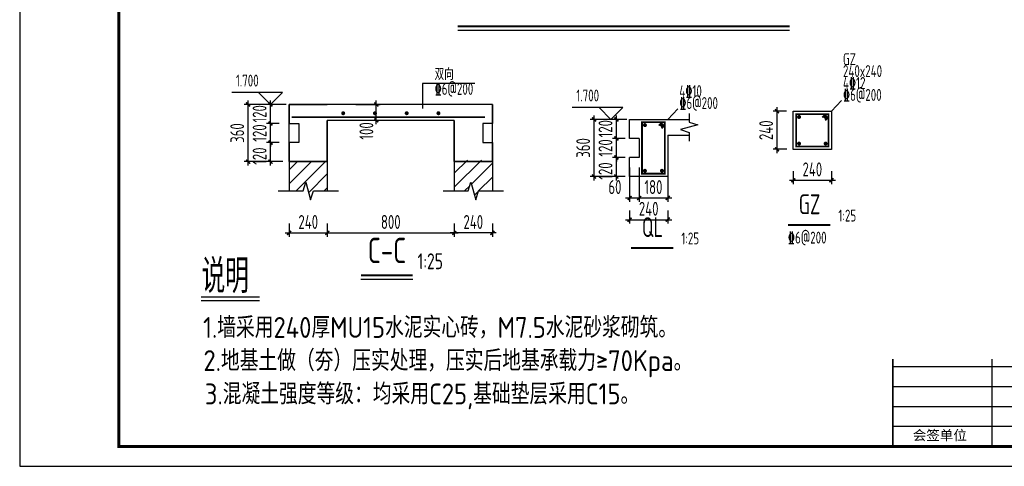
# Model space of a CAD drawing. Extents: x 4550910 to 19796140, y 148416 to 4611575.
# Tile 8 of 49: x 9731311 to 9756121, y 2004592 to 2015835. Entities that reach past the tile are written whole.
import ezdxf
from ezdxf.enums import TextEntityAlignment as Align

# ---------------------------------------------------------------- set-up
doc = ezdxf.new("R2010")
doc.units = 0
doc.header["$LTSCALE"] = 1000
doc.layers.get('0').update_dxf_attribs({"linetype": 'CONTINUOUS'})
doc.layers.get('Defpoints').update_dxf_attribs({"linetype": 'CONTINUOUS'})
for name, color, linetype in [('1', 4, 'CONTINUOUS'), ('DIM', 3, 'CONTINUOUS'), ('NUM', 7, 'CONTINUOUS'), ('PUB_HATCH', 8, 'CONTINUOUS'), ('REIN', 1, 'CONTINUOUS'), ('TEXT', 7, 'CONTINUOUS'), ('THICK', 6, 'CONTINUOUS'), ('THIN', 7, 'CONTINUOUS'), ('图框', 7, 'CONTINUOUS')]:
    doc.layers.add(name, color=color, linetype=linetype)
doc.styles.add('ST', font='SimSun.ttf')
doc.styles.add('TSSD_Dimension', font='Tssdeng.shx', dxfattribs={"width": 0.7, "bigfont": 'hztxt.shx'})
doc.styles.add('TSSD_Label', font='Tssdeng.shx', dxfattribs={"width": 0.7, "bigfont": 'hztxt.shx'})
doc.styles.add('TSSD_Norm', font='Tssdeng.shx', dxfattribs={"bigfont": 'hztxt.shx'})
doc.styles.add('TSSD_Rein', font='Tssdeng.shx', dxfattribs={"width": 0.7, "bigfont": 'hztxt.shx'})
doc.dimstyles.new('TSSD_25_100', dxfattribs={"dimtxt": 350, "dimasz": 100, "dimexe": 100, "dimexo": 250, "dimgap": 100, "dimtad": 1, "dimdec": 0, "dimlfac": 0.25, "dimzin": 0, "dimdsep": 46, "dimtxsty": 'TSSD_Dimension', "dimblk": 'ARCHTICK', "dimblk1": 'ARCHTICK', "dimblk2": 'ARCHTICK', "dimcen": 0, "dimdle": 100, "dimclrt": 7, "dimadec": 0, "dimazin": 0, "dimtfac": 1, "dimtdec": 0, "dimtix": 1, "dimtmove": 2, "dimatfit": 3, "dimfxl": 0, "dimtolj": 1, "dimtzin": 0, "dimarcsym": 0})
pattern_1 = [(45, (9502079.52, 1916394), (-176.77677, 176.77677), [])]

# ---------------------------------------------------------------- blocks, each defined once
blk = doc.blocks.new('_ArchTick')
at = {"color": 0, "linetype": 'ByBlock', "const_width": 0.4}
blk.add_lwpolyline([(-0.5, -0.5), (0.5, 0.5)], dxfattribs=at)
blk = doc.blocks.new('*D428')
at = {"layer": 'Defpoints', "color": 0, "transparency": 16777216}
for p in [(9750804, 2012275), (9751764, 2012275), (9751764, 2011792)]:
    blk.add_point(p, dxfattribs=at)
at = {"layer": 'DIM', "color": 0, "lineweight": -2, "transparency": 16777216}
for p, q in [((9750704, 2011792), (9751864, 2011792)), ((9750804, 2012025), (9750804, 2011692)), ((9751764, 2012025), (9751764, 2011692))]:
    blk.add_line(p, q, dxfattribs=at)
at = {"layer": 'DIM', "color": 0, "lineweight": -2, "transparency": 16777216, "xscale": 100, "yscale": 100, "zscale": 100, "rotation": 180}
blk.add_blockref('_ArchTick', (9750804, 2011792), dxfattribs=at)
at = {"layer": 'DIM', "color": 0, "lineweight": -2, "transparency": 16777216, "xscale": 100, "yscale": 100, "zscale": 100}
blk.add_blockref('_ArchTick', (9751764, 2011792), dxfattribs=at)
at = {"layer": 'DIM', "color": 7, "transparency": 16777216, "insert": (9751284, 2012067), "char_height": 350, "attachment_point": 5, "style": 'TSSD_Dimension'}
blk.add_mtext('\\A1;240', dxfattribs=at)
blk = doc.blocks.new('*D429')
at = {"layer": 'Defpoints', "color": 0, "transparency": 16777216}
for p in [(9750394, 2013532), (9750880, 2013532), (9750894, 2012572)]:
    blk.add_point(p, dxfattribs=at)
at = {"layer": 'DIM', "color": 0, "lineweight": -2, "transparency": 16777216}
for p, q in [((9750630, 2013532), (9750294, 2013532)), ((9750394, 2012472), (9750394, 2013632)), ((9750644, 2012572), (9750294, 2012572))]:
    blk.add_line(p, q, dxfattribs=at)
at = {"layer": 'DIM', "color": 0, "lineweight": -2, "transparency": 16777216, "xscale": 100, "yscale": 100, "zscale": 100}
for p, rotation in [((9750394, 2013532), 90), ((9750394, 2012572), 270)]:
    blk.add_blockref('_ArchTick', p, dxfattribs=dict(at, rotation=rotation))
at = {"layer": 'DIM', "color": 7, "transparency": 16777216, "insert": (9750119, 2013052), "char_height": 350, "attachment_point": 5, "rotation": 90, "style": 'TSSD_Dimension'}
blk.add_mtext('\\A1;240', dxfattribs=at)
blk = doc.blocks.new('*D430')
at = {"layer": 'Defpoints', "color": 0, "transparency": 16777216}
for p in [(9738102, 2010951), (9739062, 2010951), (9739062, 2010468)]:
    blk.add_point(p, dxfattribs=at)
at = {"layer": 'DIM', "color": 0, "lineweight": -2, "transparency": 16777216}
for p, q in [((9738102, 2010701), (9738102, 2010368)), ((9739062, 2010701), (9739062, 2010368)), ((9738002, 2010468), (9739162, 2010468))]:
    blk.add_line(p, q, dxfattribs=at)
at = {"layer": 'DIM', "color": 0, "lineweight": -2, "transparency": 16777216, "xscale": 100, "yscale": 100, "zscale": 100, "rotation": 180}
blk.add_blockref('_ArchTick', (9738102, 2010468), dxfattribs=at)
at = {"layer": 'DIM', "color": 0, "lineweight": -2, "transparency": 16777216, "xscale": 100, "yscale": 100, "zscale": 100}
blk.add_blockref('_ArchTick', (9739062, 2010468), dxfattribs=at)
at = {"layer": 'DIM', "color": 7, "transparency": 16777216, "insert": (9738582, 2010743), "char_height": 350, "attachment_point": 5, "style": 'TSSD_Dimension'}
blk.add_mtext('\\A1;240', dxfattribs=at)
blk = doc.blocks.new('*D431')
at = {"layer": 'Defpoints', "color": 0, "transparency": 16777216}
for p in [(9737068, 2013702), (9738178, 2013702), (9738192, 2012262)]:
    blk.add_point(p, dxfattribs=at)
at = {"layer": 'DIM', "color": 0, "lineweight": -2, "transparency": 16777216}
for p, q in [((9737068, 2012162), (9737068, 2013802)), ((9737928, 2013702), (9736968, 2013702)), ((9737942, 2012262), (9736968, 2012262))]:
    blk.add_line(p, q, dxfattribs=at)
at = {"layer": 'DIM', "color": 0, "lineweight": -2, "transparency": 16777216, "xscale": 100, "yscale": 100, "zscale": 100}
for p, rotation in [((9737068, 2013702), 90), ((9737068, 2012262), 270)]:
    blk.add_blockref('_ArchTick', p, dxfattribs=dict(at, rotation=rotation))
at = {"layer": 'DIM', "color": 7, "transparency": 16777216, "insert": (9736793, 2012982), "char_height": 350, "attachment_point": 5, "rotation": 90, "style": 'TSSD_Dimension'}
blk.add_mtext('\\A1;360', dxfattribs=at)
blk = doc.blocks.new('*D432')
at = {"layer": 'Defpoints', "color": 0, "transparency": 16777216}
for p in [(9742261, 2010951), (9743221, 2010951), (9742261, 2010468)]:
    blk.add_point(p, dxfattribs=at)
at = {"layer": 'DIM', "color": 0, "lineweight": -2, "transparency": 16777216}
for p, q in [((9742261, 2010701), (9742261, 2010368)), ((9743221, 2010701), (9743221, 2010368)), ((9743321, 2010468), (9742161, 2010468))]:
    blk.add_line(p, q, dxfattribs=at)
at = {"layer": 'DIM', "color": 0, "lineweight": -2, "transparency": 16777216, "xscale": 100, "yscale": 100, "zscale": 100, "rotation": 180}
blk.add_blockref('_ArchTick', (9742261, 2010468), dxfattribs=at)
at = {"layer": 'DIM', "color": 0, "lineweight": -2, "transparency": 16777216, "xscale": 100, "yscale": 100, "zscale": 100}
blk.add_blockref('_ArchTick', (9743221, 2010468), dxfattribs=at)
at = {"layer": 'DIM', "color": 7, "transparency": 16777216, "insert": (9742741, 2010743), "char_height": 350, "attachment_point": 5, "style": 'TSSD_Dimension'}
blk.add_mtext('\\A1;240', dxfattribs=at)
blk = doc.blocks.new('*D433')
at = {"layer": 'Defpoints', "color": 0, "transparency": 16777216}
for p in [(9739062, 2010951), (9742261, 2010951), (9742261, 2010468)]:
    blk.add_point(p, dxfattribs=at)
at = {"layer": 'DIM', "color": 0, "lineweight": -2, "transparency": 16777216}
for p, q in [((9739062, 2010701), (9739062, 2010368)), ((9742261, 2010701), (9742261, 2010368)), ((9738962, 2010468), (9742361, 2010468))]:
    blk.add_line(p, q, dxfattribs=at)
at = {"layer": 'DIM', "color": 0, "lineweight": -2, "transparency": 16777216, "xscale": 100, "yscale": 100, "zscale": 100, "rotation": 180}
blk.add_blockref('_ArchTick', (9739062, 2010468), dxfattribs=at)
at = {"layer": 'DIM', "color": 0, "lineweight": -2, "transparency": 16777216, "xscale": 100, "yscale": 100, "zscale": 100}
blk.add_blockref('_ArchTick', (9742261, 2010468), dxfattribs=at)
at = {"layer": 'DIM', "color": 7, "transparency": 16777216, "insert": (9740661, 2010743), "char_height": 350, "attachment_point": 5, "style": 'TSSD_Dimension'}
blk.add_mtext('\\A1;800', dxfattribs=at)
blk = doc.blocks.new('*D434')
at = {"layer": 'Defpoints', "color": 0, "transparency": 16777216}
for p in [(9739535, 2013702), (9740297, 2013702), (9739535, 2013302)]:
    blk.add_point(p, dxfattribs=at)
at = {"layer": 'DIM', "color": 0, "lineweight": -2, "transparency": 16777216}
for p, q in [((9740297, 2013202), (9740297, 2013802)), ((9739785, 2013702), (9740397, 2013702)), ((9739785, 2013302), (9740397, 2013302))]:
    blk.add_line(p, q, dxfattribs=at)
at = {"layer": 'DIM', "color": 0, "lineweight": -2, "transparency": 16777216, "xscale": 100, "yscale": 100, "zscale": 100}
for p, rotation in [((9740297, 2013702), 90), ((9740297, 2013302), 270)]:
    blk.add_blockref('_ArchTick', p, dxfattribs=dict(at, rotation=rotation))
at = {"layer": 'DIM', "color": 7, "transparency": 16777216, "insert": (9740047, 2013036), "char_height": 350, "attachment_point": 5, "rotation": 90, "style": 'TSSD_Dimension'}
blk.add_mtext('\\A1;100', dxfattribs=at)
blk = doc.blocks.new('*D437')
at = {"layer": 'Defpoints', "color": 0, "transparency": 16777216}
for p in [(9737631, 2012742), (9738102, 2012742), (9738102, 2012262)]:
    blk.add_point(p, dxfattribs=at)
at = {"layer": 'DIM', "color": 0, "lineweight": -2, "transparency": 16777216}
for p, q in [((9737631, 2012162), (9737631, 2012842)), ((9737852, 2012742), (9737531, 2012742)), ((9737852, 2012262), (9737531, 2012262))]:
    blk.add_line(p, q, dxfattribs=at)
at = {"layer": 'DIM', "color": 0, "lineweight": -2, "transparency": 16777216, "xscale": 100, "yscale": 100, "zscale": 100}
for p, rotation in [((9737631, 2012742), 90), ((9737631, 2012262), 270)]:
    blk.add_blockref('_ArchTick', p, dxfattribs=dict(at, rotation=rotation))
at = {"layer": 'DIM', "color": 7, "transparency": 16777216, "insert": (9737356, 2012400), "char_height": 350, "attachment_point": 5, "rotation": 90, "style": 'TSSD_Dimension'}
blk.add_mtext('\\A1;120', dxfattribs=at)
blk = doc.blocks.new('*D438')
at = {"layer": 'Defpoints', "color": 0, "transparency": 16777216}
for p in [(9737631, 2013222), (9738102, 2013222), (9738102, 2012742)]:
    blk.add_point(p, dxfattribs=at)
at = {"layer": 'DIM', "color": 0, "lineweight": -2, "transparency": 16777216}
for p, q in [((9737631, 2013222), (9737631, 2013322)), ((9737852, 2013222), (9737531, 2013222)), ((9737631, 2012742), (9737631, 2013222)), ((9737852, 2012742), (9737531, 2012742)), ((9737631, 2012742), (9737631, 2012642))]:
    blk.add_line(p, q, dxfattribs=at)
at = {"layer": 'DIM', "color": 0, "lineweight": -2, "transparency": 16777216, "xscale": 100, "yscale": 100, "zscale": 100}
for p, rotation in [((9737631, 2013222), 270), ((9737631, 2012742), 90)]:
    blk.add_blockref('_ArchTick', p, dxfattribs=dict(at, rotation=rotation))
at = {"layer": 'DIM', "color": 7, "transparency": 16777216, "insert": (9737356, 2012982), "char_height": 350, "attachment_point": 5, "rotation": 90, "style": 'TSSD_Dimension'}
blk.add_mtext('\\A1;120', dxfattribs=at)
blk = doc.blocks.new('*D439')
at = {"layer": 'Defpoints', "color": 0, "transparency": 16777216}
for p in [(9737631, 2013702), (9738102, 2013702), (9738102, 2013222)]:
    blk.add_point(p, dxfattribs=at)
at = {"layer": 'DIM', "color": 0, "lineweight": -2, "transparency": 16777216}
for p, q in [((9737631, 2013122), (9737631, 2013802)), ((9737852, 2013702), (9737531, 2013702)), ((9737852, 2013222), (9737531, 2013222))]:
    blk.add_line(p, q, dxfattribs=at)
at = {"layer": 'DIM', "color": 0, "lineweight": -2, "transparency": 16777216, "xscale": 100, "yscale": 100, "zscale": 100}
for p, rotation in [((9737631, 2013702), 90), ((9737631, 2013222), 270)]:
    blk.add_blockref('_ArchTick', p, dxfattribs=dict(at, rotation=rotation))
at = {"layer": 'DIM', "color": 7, "transparency": 16777216, "insert": (9737356, 2013466), "char_height": 350, "attachment_point": 5, "rotation": 90, "style": 'TSSD_Dimension'}
blk.add_mtext('\\A1;120', dxfattribs=at)
blk = doc.blocks.new('*D440')
at = {"layer": 'Defpoints', "color": 0, "transparency": 16777216}
for p in [(9746680, 2011284), (9747640, 2011284), (9747640, 2010801)]:
    blk.add_point(p, dxfattribs=at)
at = {"layer": 'DIM', "color": 0, "lineweight": -2, "transparency": 16777216}
for p, q in [((9746580, 2010801), (9747740, 2010801)), ((9746680, 2011034), (9746680, 2010701)), ((9747640, 2011034), (9747640, 2010701))]:
    blk.add_line(p, q, dxfattribs=at)
at = {"layer": 'DIM', "color": 0, "lineweight": -2, "transparency": 16777216, "xscale": 100, "yscale": 100, "zscale": 100, "rotation": 180}
blk.add_blockref('_ArchTick', (9746680, 2010801), dxfattribs=at)
at = {"layer": 'DIM', "color": 0, "lineweight": -2, "transparency": 16777216, "xscale": 100, "yscale": 100, "zscale": 100}
blk.add_blockref('_ArchTick', (9747640, 2010801), dxfattribs=at)
at = {"layer": 'DIM', "color": 7, "transparency": 16777216, "insert": (9747160, 2011076), "char_height": 350, "attachment_point": 5, "style": 'TSSD_Dimension'}
blk.add_mtext('\\A1;240', dxfattribs=at)
blk = doc.blocks.new('*D441')
at = {"layer": 'Defpoints', "color": 0, "transparency": 16777216}
for p in [(9745784, 2013327), (9746756, 2013327), (9746770, 2011887)]:
    blk.add_point(p, dxfattribs=at)
at = {"layer": 'DIM', "color": 0, "lineweight": -2, "transparency": 16777216}
for p, q in [((9746506, 2013327), (9745684, 2013327)), ((9745784, 2011787), (9745784, 2013427)), ((9746520, 2011887), (9745684, 2011887))]:
    blk.add_line(p, q, dxfattribs=at)
at = {"layer": 'DIM', "color": 0, "lineweight": -2, "transparency": 16777216, "xscale": 100, "yscale": 100, "zscale": 100}
for p, rotation in [((9745784, 2013327), 90), ((9745784, 2011887), 270)]:
    blk.add_blockref('_ArchTick', p, dxfattribs=dict(at, rotation=rotation))
at = {"layer": 'DIM', "color": 7, "transparency": 16777216, "insert": (9745509, 2012607), "char_height": 350, "attachment_point": 5, "rotation": 90, "style": 'TSSD_Dimension'}
blk.add_mtext('\\A1;360', dxfattribs=at)
blk = doc.blocks.new('*D442')
at = {"layer": 'Defpoints', "color": 0, "transparency": 16777216}
for p in [(9746680, 2012367), (9746920, 2012367), (9746920, 2011347)]:
    blk.add_point(p, dxfattribs=at)
at = {"layer": 'DIM', "color": 0, "lineweight": -2, "transparency": 16777216}
for p, q in [((9746680, 2012117), (9746680, 2011247)), ((9746920, 2012117), (9746920, 2011247)), ((9746580, 2011347), (9747020, 2011347))]:
    blk.add_line(p, q, dxfattribs=at)
at = {"layer": 'DIM', "color": 0, "lineweight": -2, "transparency": 16777216, "xscale": 100, "yscale": 100, "zscale": 100, "rotation": 180}
blk.add_blockref('_ArchTick', (9746680, 2011347), dxfattribs=at)
at = {"layer": 'DIM', "color": 0, "lineweight": -2, "transparency": 16777216, "xscale": 100, "yscale": 100, "zscale": 100}
blk.add_blockref('_ArchTick', (9746920, 2011347), dxfattribs=at)
at = {"layer": 'DIM', "color": 7, "transparency": 16777216, "insert": (9746310, 2011622), "char_height": 350, "attachment_point": 5, "style": 'TSSD_Dimension'}
blk.add_mtext('\\A1;60', dxfattribs=at)
blk = doc.blocks.new('*D443')
at = {"layer": 'Defpoints', "color": 0, "transparency": 16777216}
for p in [(9746920, 2012367), (9747640, 2012367), (9747640, 2011347)]:
    blk.add_point(p, dxfattribs=at)
at = {"layer": 'DIM', "color": 0, "lineweight": -2, "transparency": 16777216}
for p, q in [((9746920, 2012117), (9746920, 2011247)), ((9747640, 2012117), (9747640, 2011247)), ((9746820, 2011347), (9747740, 2011347))]:
    blk.add_line(p, q, dxfattribs=at)
at = {"layer": 'DIM', "color": 0, "lineweight": -2, "transparency": 16777216, "xscale": 100, "yscale": 100, "zscale": 100, "rotation": 180}
blk.add_blockref('_ArchTick', (9746920, 2011347), dxfattribs=at)
at = {"layer": 'DIM', "color": 0, "lineweight": -2, "transparency": 16777216, "xscale": 100, "yscale": 100, "zscale": 100}
blk.add_blockref('_ArchTick', (9747640, 2011347), dxfattribs=at)
at = {"layer": 'DIM', "color": 7, "transparency": 16777216, "insert": (9747280, 2011622), "char_height": 350, "attachment_point": 5, "style": 'TSSD_Dimension'}
blk.add_mtext('\\A1;180', dxfattribs=at)
blk = doc.blocks.new('*D444')
at = {"layer": 'Defpoints', "color": 0, "transparency": 16777216}
for p in [(9746346, 2012367), (9746818, 2012367), (9746818, 2011887)]:
    blk.add_point(p, dxfattribs=at)
at = {"layer": 'DIM', "color": 0, "lineweight": -2, "transparency": 16777216}
for p, q in [((9746568, 2012367), (9746246, 2012367)), ((9746346, 2011787), (9746346, 2012467)), ((9746568, 2011887), (9746246, 2011887))]:
    blk.add_line(p, q, dxfattribs=at)
at = {"layer": 'DIM', "color": 0, "lineweight": -2, "transparency": 16777216, "xscale": 100, "yscale": 100, "zscale": 100}
for p, rotation in [((9746346, 2012367), 90), ((9746346, 2011887), 270)]:
    blk.add_blockref('_ArchTick', p, dxfattribs=dict(at, rotation=rotation))
at = {"layer": 'DIM', "color": 7, "transparency": 16777216, "insert": (9746071, 2012025), "char_height": 350, "attachment_point": 5, "rotation": 90, "style": 'TSSD_Dimension'}
blk.add_mtext('\\A1;120', dxfattribs=at)
blk = doc.blocks.new('*D445')
at = {"layer": 'Defpoints', "color": 0, "transparency": 16777216}
for p in [(9746346, 2012847), (9746818, 2012847), (9746818, 2012367)]:
    blk.add_point(p, dxfattribs=at)
at = {"layer": 'DIM', "color": 0, "lineweight": -2, "transparency": 16777216}
for p, q in [((9746568, 2012847), (9746246, 2012847)), ((9746346, 2012847), (9746346, 2012947)), ((9746346, 2012367), (9746346, 2012847)), ((9746568, 2012367), (9746246, 2012367)), ((9746346, 2012367), (9746346, 2012267))]:
    blk.add_line(p, q, dxfattribs=at)
at = {"layer": 'DIM', "color": 0, "lineweight": -2, "transparency": 16777216, "xscale": 100, "yscale": 100, "zscale": 100}
for p, rotation in [((9746346, 2012847), 270), ((9746346, 2012367), 90)]:
    blk.add_blockref('_ArchTick', p, dxfattribs=dict(at, rotation=rotation))
at = {"layer": 'DIM', "color": 7, "transparency": 16777216, "insert": (9746071, 2012607), "char_height": 350, "attachment_point": 5, "rotation": 90, "style": 'TSSD_Dimension'}
blk.add_mtext('\\A1;120', dxfattribs=at)
blk = doc.blocks.new('*D446')
at = {"layer": 'Defpoints', "color": 0, "transparency": 16777216}
for p in [(9746346, 2013327), (9746818, 2013327), (9746818, 2012847)]:
    blk.add_point(p, dxfattribs=at)
at = {"layer": 'DIM', "color": 0, "lineweight": -2, "transparency": 16777216}
for p, q in [((9746568, 2013327), (9746246, 2013327)), ((9746346, 2012747), (9746346, 2013427)), ((9746568, 2012847), (9746246, 2012847))]:
    blk.add_line(p, q, dxfattribs=at)
at = {"layer": 'DIM', "color": 0, "lineweight": -2, "transparency": 16777216, "xscale": 100, "yscale": 100, "zscale": 100}
for p, rotation in [((9746346, 2013327), 90), ((9746346, 2012847), 270)]:
    blk.add_blockref('_ArchTick', p, dxfattribs=dict(at, rotation=rotation))
at = {"layer": 'DIM', "color": 7, "transparency": 16777216, "insert": (9746071, 2013091), "char_height": 350, "attachment_point": 5, "rotation": 90, "style": 'TSSD_Dimension'}
blk.add_mtext('\\A1;120', dxfattribs=at)

msp = doc.modelspace()

# ---------------------------------------------------------------- hatches: boundary and pattern name
at = {"layer": 'PUB_HATCH', "linetype": 'Continuous'}
h = msp.add_hatch(dxfattribs=at)
h.set_pattern_fill('普通砖', color=256, scale=100)
h.set_pattern_definition(pattern_1)
h.paths.add_polyline_path([(9742260.7, 2012301.8), (9742260.7, 2011524.1), (9742610.7, 2011524.1), (9742680.7, 2011744.1), (9742800.7, 2011304.1), (9742870.7, 2011524.1), (9743220.7, 2011524.1), (9743220.7, 2012301.8)])
h = msp.add_hatch(dxfattribs=at)
h.set_pattern_fill('普通砖', color=256, scale=100)
h.set_pattern_definition(pattern_1)
h.paths.add_polyline_path([(9738102.1, 2012261.8), (9738102.1, 2011524.1), (9738452.1, 2011524.1), (9738522.1, 2011744.1), (9738642.1, 2011304.1), (9738712.1, 2011524.1), (9739062.1, 2011524.1), (9739062.1, 2012261.8)])

# ---------------------------------------------------------------- linework, layer by layer
for p, q in [((9742780.7, 2014227.6), (9741464.3, 2014227.6)), ((9741464.3, 2014227.6), (9741464.3, 2013599.2)), ((9742260.7, 2013701.8), (9738102.1, 2013701.8)), ((9742260.7, 2013301.8), (9739062.1, 2013301.8)), ((9747640.2, 2013327), (9748182.1, 2013327)), ((9747640.2, 2012927), (9748182.1, 2012927)), ((9746920.2, 2012367), (9746680.2, 2012367)), ((9738102.1, 2012261.8), (9738102.1, 2011524.1)), ((9739062.1, 2012261.8), (9739062.1, 2011524.1)), ((9742260.7, 2012261.8), (9742260.7, 2011524.1)), ((9743220.7, 2012261.8), (9743220.7, 2011524.1))]:
    msp.add_line(p, q)
at = {"color": 0}
for points in [[(9739062.1, 2013301.8), (9739062.1, 2012261.8), (9738102.1, 2012261.8), (9738102.1, 2013701.8), (9739062.1, 2013701.8)], [(9742260.7, 2013301.8), (9742260.7, 2012261.8), (9743220.7, 2012261.8), (9743220.7, 2013701.8), (9742260.7, 2013701.8)], [(9746680.2, 2013327), (9747640.2, 2013327)], [(9747640.2, 2012927), (9747640.2, 2011887), (9746680.2, 2011887), (9746680.2, 2012367)]]:
    msp.add_lwpolyline(points, dxfattribs=at)
for points in [[(9738102.1, 2013701.8), (9738102.1, 2013221.8), (9738342.1, 2013221.8), (9738342.1, 2012741.8)], [(9743220.7, 2013701.8), (9743220.7, 2013221.8), (9742980.7, 2013221.8), (9742980.7, 2012741.8)], [(9738342.1, 2012741.8), (9738102.1, 2012741.8), (9738102.1, 2012261.8), (9739062.1, 2012261.8), (9739062.1, 2013301.8)], [(9742980.7, 2012741.8), (9743220.7, 2012741.8), (9743220.7, 2012261.8), (9742260.7, 2012261.8), (9742260.7, 2013301.8)], [(9746680.2, 2013327), (9746920.2, 2013327)], [(9746920.2, 2012847), (9746680.2, 2012847), (9746680.2, 2013327)], [(9746920.2, 2012847), (9746920.2, 2012367)]]:
    msp.add_lwpolyline(points)
msp.add_lwpolyline([(9751764.2, 2012571.7), (9750804.2, 2012571.7), (9750804.2, 2013531.7), (9751764.2, 2013531.7)], close=True, dxfattribs=at)
at = {"layer": 'NUM', "const_width": 50}
msp.add_lwpolyline([(9742347.8, 2015669), (9750712.1, 2015669)], dxfattribs=at)
at = {"layer": 'NUM'}
msp.add_lwpolyline([(9742347.8, 2015569), (9750712.1, 2015569)], dxfattribs=at)
at = {"layer": 'NUM', "color": 0, "const_width": 50}
msp.add_lwpolyline([(9739911.1, 2009399.5), (9741213.2, 2009399.5)], dxfattribs=at)
at = {"layer": 'NUM', "color": 0}
msp.add_lwpolyline([(9739911.1, 2009299.5), (9741213.2, 2009299.5)], dxfattribs=at)
at = {"layer": 'REIN', "const_width": 50}
for points in [[(9739462.7, 2013505.6, 1), (9739462.7, 2013455.6, 1)], [(9740262.7, 2013505.6, 1), (9740262.7, 2013455.6, 1)], [(9741062.7, 2013505.6, 1), (9741062.7, 2013455.6, 1)], [(9741862.7, 2013505.6, 1), (9741862.7, 2013455.6, 1)], [(9750949.2, 2013411.7, 1), (9750949.2, 2013361.7, 1)], [(9751619.2, 2013411.7, 1), (9751619.2, 2013361.7, 1)], [(9747065.2, 2013207, 1), (9747065.2, 2013157, 1)], [(9747495.2, 2013207, 1), (9747495.2, 2013157, 1)], [(9750949.2, 2012741.7, 1), (9750949.2, 2012691.7, 1)], [(9751619.2, 2012741.7, 1), (9751619.2, 2012691.7, 1)], [(9747065.2, 2012057, 1), (9747065.2, 2012007, 1)], [(9747495.2, 2012057, 1), (9747495.2, 2012007, 1)]]:
    msp.add_lwpolyline(points, format="xyb", close=True, dxfattribs=at)
at = {"layer": 'REIN', "const_width": 45}
for points in [[(9738161.2, 2013383.1), (9743038.9, 2013383.1)], [(9747482.9, 2013098.9), (9747567.7, 2013183.8), (9747567.7, 2013254.5), (9746992.7, 2013254.5), (9746992.7, 2011959.5), (9747567.7, 2011959.5), (9747567.7, 2013254.5), (9747497, 2013254.5), (9747412.1, 2013169.6)], [(9751606.9, 2013303.7), (9751691.7, 2013388.5), (9751691.7, 2013459.2), (9750876.7, 2013459.2), (9750876.7, 2012644.2), (9751691.7, 2012644.2), (9751691.7, 2013459.2), (9751621, 2013459.2), (9751536.2, 2013374.4)]]:
    msp.add_lwpolyline(points, dxfattribs=at)
at = {"layer": 'TEXT'}
for p, q in [((9751764.2, 2013531.7), (9752014.8, 2013797.5)), ((9747640.2, 2013327), (9747890.8, 2013592.8)), ((9735882.8, 2008762.1), (9737357.4, 2008762.1))]:
    msp.add_line(p, q, dxfattribs=at)
at = {"layer": 'TEXT', "const_width": 34.4}
msp.add_lwpolyline([(9735882.8, 2008852.3), (9737357.4, 2008852.3)], dxfattribs=at)
at = {"layer": 'THICK', "const_width": 50}
for points in [[(9750671, 2010664.2), (9751740.2, 2010664.2)], [(9746713.3, 2010088.8), (9747782.5, 2010088.8)]]:
    msp.add_lwpolyline(points, dxfattribs=at)
at = {"layer": 'THIN'}
for p, q in [((9737332.2, 2014001.8), (9736653.8, 2014001.8)), ((9737632.2, 2013701.8), (9737332.2, 2014001.8)), ((9737932.2, 2014001.8), (9737332.2, 2014001.8)), ((9737632.2, 2013701.8), (9737932.2, 2014001.8)), ((9738029.7, 2013701.8), (9737332.2, 2013701.8)), ((9745910.4, 2013627), (9745231.9, 2013627)), ((9746210.4, 2013327), (9745910.4, 2013627)), ((9746510.4, 2013627), (9745910.4, 2013627)), ((9746210.4, 2013327), (9746510.4, 2013627)), ((9746607.8, 2013327), (9745910.4, 2013327))]:
    msp.add_line(p, q, dxfattribs=at)
for points in [[(9748182.1, 2013470.7), (9748182.1, 2013257), (9748402.1, 2013187), (9747962.1, 2013067), (9748182.1, 2012997), (9748182.1, 2012780.4)], [(9737822.1, 2011524.1), (9738452.1, 2011524.1), (9738522.1, 2011744.1), (9738642.1, 2011304.1), (9738712.1, 2011524.1), (9739342.1, 2011524.1)], [(9741980.7, 2011524.1), (9742610.7, 2011524.1), (9742680.7, 2011744.1), (9742800.7, 2011304.1), (9742870.7, 2011524.1), (9743500.7, 2011524.1)]]:
    msp.add_lwpolyline(points, dxfattribs=at)
at = {"layer": '图框'}
for p, q in [((9760811.3, 2007092.3), (9753311.3, 2007092.3)), ((9755811.3, 2005092.3), (9755811.3, 2007292.3)), ((9760811.3, 2006592.3), (9753311.3, 2006592.3)), ((9760811.3, 2006092.3), (9753311.3, 2006092.3)), ((9760811.3, 2005592.3), (9753311.3, 2005592.3))]:
    msp.add_line(p, q, dxfattribs=at)
at = {"layer": '图框', "color": 4}
msp.add_lwpolyline([(9773311.3, 2034292.3), (9731311.3, 2034292.3), (9731311.3, 2004592.3), (9773311.3, 2004592.3)], close=True, dxfattribs=at)
at = {"layer": '图框', "color": 4, "const_width": 80}
msp.add_lwpolyline([(9733811.3, 2005092.3), (9772811.3, 2005092.3), (9772811.3, 2033792.3), (9733811.3, 2033792.3)], close=True, dxfattribs=at)
at = {"layer": '图框', "const_width": 45}
msp.add_lwpolyline([(9753311.3, 2005092.3), (9753311.3, 2007292.3)], dxfattribs=at)

# ---------------------------------------------------------------- texts
at = {"layer": '1', "color": 4, "style": 'TSSD_Dimension', "width": 0.9}
for s, p in [('1.墙采用240厚MU15水泥实心砖，M7.5水泥砂浆砌筑。', (9735931.1, 2007824.9)), ('2.地基土做（夯）压实处理，压实后地基承载力≥70Kpa。', (9735941.9, 2006990.6)), ('3.混凝土强度等级：均采用C25,基础垫层采用C15。', (9735977.5, 2006150.9))]:
    msp.add_text(s, height=525, dxfattribs=at).set_placement(p)
at = {"layer": 'NUM', "color": 0, "style": 'TSSD_Norm', "width": 0.75}
for s, height, p in [('C-C', 640, (9740081.3, 2009514.1)), ('1:25', 400, (9741337.3, 2009434))]:
    msp.add_text(s, height=height, dxfattribs=at).set_placement(p, align=Align.BOTTOM_LEFT)
at = {"layer": 'TEXT', "width": 0.7}
for s, height, style, p in [('GZ', 300, 'TSSD_Rein', (9752055.6, 2014691.8)), ('双向', 300, 'TSSD_Rein', (9741765.8, 2014315.7)), ('240x240', 300, 'TSSD_Rein', (9752055.6, 2014391.8)), ('4%%13212', 300, 'TSSD_Rein', (9752055.6, 2014091.8)), ('%%1326@200', 300, 'TSSD_Rein', (9741765.8, 2013943.5)), ('4%%13210', 300, 'TSSD_Rein', (9747931.6, 2013887.1)), ('%%1326@200', 300, 'TSSD_Rein', (9752055.6, 2013791.8)), ('%%1326@200', 300, 'TSSD_Rein', (9747931.6, 2013587.1)), ('%%1326@200', 300, 'TSSD_Rein', (9750668.3, 2010199.6)), ('说明', 850, 'TSSD_Norm', (9735895.9, 2008954.7))]:
    msp.add_text(s, height=height, dxfattribs=dict(at, style=style)).set_placement(p)
at = {"layer": 'TEXT', "style": 'TSSD_Rein', "width": 0.7}
for s, p in [('GZ', (9751214.3, 2010789.2)), ('QL', (9747256.6, 2010213.8))]:
    msp.add_text(s, height=500, dxfattribs=at).set_placement(p, align=Align.BOTTOM_CENTER)
for p in [(9751940.2, 2010664.2), (9747982.5, 2010088.8)]:
    msp.add_text('1:25', height=300, dxfattribs=at).set_placement(p, align=Align.BOTTOM_LEFT)
at = {"layer": 'THIN', "style": 'TSSD_Label', "width": 0.7}
for p in [(9737332.2, 2014061.8), (9745910.4, 2013687)]:
    msp.add_text('1.700', height=300, dxfattribs=at).set_placement(p, align=Align.BOTTOM_RIGHT)
at = {"layer": '图框', "style": 'ST'}
msp.add_text('会签单位', height=250, dxfattribs=at).set_placement((9753813.7, 2005249.5))

# ---------------------------------------------------------------- dimensions: what is measured, and where the dimension line sits
at = {"layer": 'DIM'}
for base, p1, p2, angle, picture, middle in [((9737068.5, 2013701.8), (9738192, 2012261.8), (9738177.8, 2013701.8), 270, '*D431', (9736793.5, 2012981.8)), ((9750393.7, 2013531.7), (9750894.2, 2012571.7), (9750879.9, 2013531.7), 270, '*D429', (9750118.7, 2013051.7)), ((9745784, 2013327), (9746770.2, 2011887), (9746755.9, 2013327), 270, '*D441', (9745509, 2012607)), ((9742260.7, 2010467.5), (9743220.7, 2010950.9), (9742260.7, 2010950.9), 180, '*D432', (9742740.7, 2010742.5))]:
    dim = msp.add_linear_dim(base=base, p1=p1, p2=p2, angle=angle, dimstyle='TSSD_25_100', dxfattribs=at)
    dim.commit()
    dim.dimension.update_dxf_attribs({"geometry": picture, "text_midpoint": middle})
for base, p1, p2, angle, picture, middle, dimtype in [((9737630.5, 2013701.8), (9738102.1, 2013221.8), (9738102.1, 2013701.8), 90, '*D439', (9737355.5, 2013466.1), 129), ((9740296.7, 2013701.8), (9739535.4, 2013301.8), (9739535.4, 2013701.8), 90, '*D434', (9740046.7, 2013036.2), 128), ((9746346.1, 2013327), (9746817.6, 2012847), (9746817.6, 2013327), 90, '*D446', (9746071.1, 2013091.3), 129), ((9737630.5, 2012741.8), (9738102.1, 2012261.8), (9738102.1, 2012741.8), 90, '*D437', (9737355.5, 2012399.7), 129), ((9746346.1, 2012367), (9746817.6, 2011887), (9746817.6, 2012367), 90, '*D444', (9746071.1, 2012024.8), 129), ((9746920.2, 2011347.4), (9746680.2, 2012367), (9746920.2, 2012367), 0, '*D442', (9746310.2, 2011622.4), 129)]:
    dim = msp.add_linear_dim(base=base, p1=p1, p2=p2, angle=angle, dimstyle='TSSD_25_100', dxfattribs=at)
    dim.commit()
    dim.dimension.update_dxf_attribs({"geometry": picture, "text_midpoint": middle, "dimtype": dimtype})
for p1, p2, distance, picture, middle in [((9738102.1, 2012741.8), (9738102.1, 2013221.8), 471.5, '*D438', (9737355.5, 2012981.8)), ((9746817.6, 2012367), (9746817.6, 2012847), 471.5, '*D445', (9746071.1, 2012607)), ((9746920.2, 2012367), (9747640.2, 2012367), -1019.6, '*D443', (9747280.2, 2011622.4))]:
    dim = msp.add_aligned_dim(p1=p1, p2=p2, distance=distance, dimstyle='TSSD_25_100', dxfattribs=at)
    dim.commit()
    dim.dimension.update_dxf_attribs({"geometry": picture, "text_midpoint": middle})
for base, p1, p2, picture, middle in [((9751764.2, 2011791.6), (9750804.2, 2012274.9), (9751764.2, 2012274.9), '*D428', (9751284.2, 2012066.6)), ((9747640.2, 2010800.8), (9746680.2, 2011284.1), (9747640.2, 2011284.1), '*D440', (9747160.2, 2011075.8)), ((9739062.1, 2010467.5), (9738102.1, 2010950.9), (9739062.1, 2010950.9), '*D430', (9738582.1, 2010742.5)), ((9742260.7, 2010467.5), (9739062.1, 2010950.9), (9742260.7, 2010950.9), '*D433', (9740661.4, 2010742.5))]:
    dim = msp.add_linear_dim(base=base, p1=p1, p2=p2, dimstyle='TSSD_25_100', dxfattribs=at)
    dim.commit()
    dim.dimension.update_dxf_attribs({"geometry": picture, "text_midpoint": middle})

doc.saveas('drawing.dxf')
